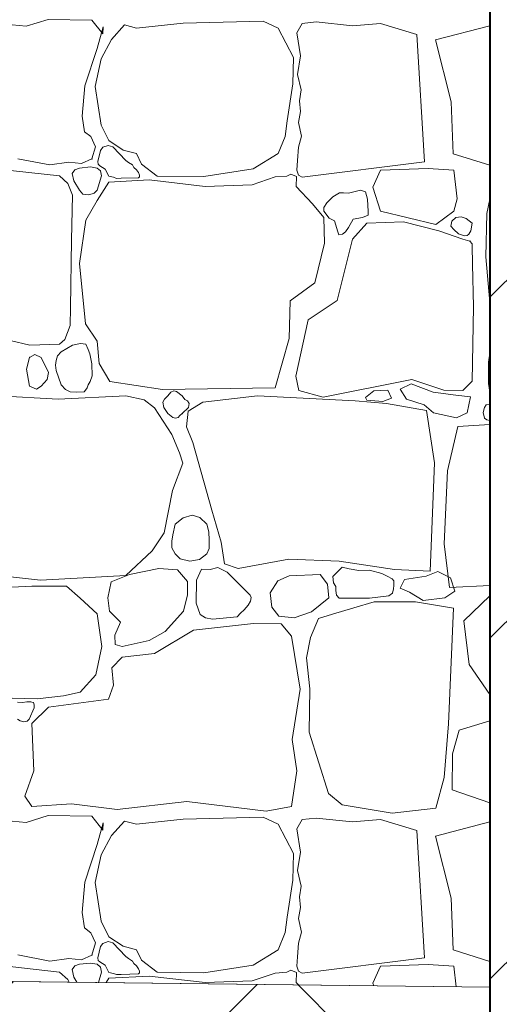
# Model space of a CAD drawing. Header units: centimetres. Extents: x 13236 to 130629, y -361 to 3059.
# Tile 27 of 71: x 76537 to 76590, y -133 to -23. Entities that reach past the tile are written whole.
import ezdxf

# ---------------------------------------------------------------- set-up
doc = ezdxf.new("R2010")
doc.units = ezdxf.units.CM
doc.header["$MEASUREMENT"] = 0
doc.linetypes.add('Wipeout_Contour', pattern=[100, 0, -100])
for name, color, linetype, lineweight in [('0_Nr_pióra__102', 9, 'Continuous', 5), ('0_Nr_pióra__93', 7, 'Continuous', 13), ('_elementy3d_Nr_pióra__102', 9, 'Continuous', 5), ('_elementy3d_Nr_pióra__2', 8, 'Continuous', 5), ('inw_schody zewnętrzne_Nr_pióra__1', 7, 'Continuous', 13), ('inw_schody zewnętrzne_Nr_pióra__27', 7, 'Continuous', 40)]:
    doc.layers.add(name, color=color, linetype=linetype, lineweight=lineweight)
doc.layers.add('_elementy3d', color=7, linetype='Continuous')
doc.layers.add('inw_schody zewnętrzne', color=7, linetype='Continuous')

# ---------------------------------------------------------------- blocks, each defined once
blk = doc.blocks.new('*X471', base_point=(73973.14, 422.67))
at = {"layer": '_elementy3d_Nr_pióra__102', "linetype": 'Continuous'}
for p, q in [((76539.79, -23.03), (76537.32, -23.8)), ((76544.7, -23.11), (76539.79, -23.03)), ((76545.91, -24.67), (76544.7, -23.11)), ((76537.32, -23.8), (76534.15, -23.5)), ((76545.27, -26.28), (76545.94, -23.87)), ((76545.94, -23.87), (76545.91, -24.67)), ((76548.34, -23.65), (76546.9, -25.29)), ((76549.68, -24.02), (76548.34, -23.65)), ((76554.9, -23.45), (76549.68, -24.02)), ((76563.87, -23.23), (76554.9, -23.45)), ((76565.53, -24.02), (76563.87, -23.23)), ((76567.24, -27.29), (76565.53, -24.02)), ((76568.23, -23.48), (76567.63, -24.53)), ((76569.79, -23.32), (76568.23, -23.48)), ((76573.83, -23.75), (76569.79, -23.32)), ((76577, -23.5), (76573.83, -23.75)), ((76581.05, -24.72), (76577, -23.5)), ((76583.14, -25.34), (76589.22, -23.76)), ((76546.9, -25.29), (76545.71, -27.44)), ((76567.63, -24.53), (76568.03, -27.13)), ((76581.91, -38.98), (76581.05, -24.72)), ((76584.9, -32.28), (76583.14, -25.34)), ((76543.91, -30.49), (76545.27, -26.28)), ((76545.71, -27.44), (76545.05, -30.54)), ((76567.16, -30.26), (76567.24, -27.29)), ((76568.03, -27.13), (76567.7, -29.19)), ((76567.7, -29.19), (76568.1, -30.94)), ((76543.61, -33.88), (76543.91, -30.49)), ((76545.05, -30.54), (76545.74, -34.87)), ((76566.52, -34.4), (76567.16, -30.26)), ((76568.1, -30.94), (76567.91, -32.15)), ((76567.91, -32.15), (76568.02, -33.34)), ((76585.13, -38.09), (76584.9, -32.28)), ((76543.88, -35.61), (76543.61, -33.88)), ((76568.02, -33.34), (76567.8, -34.58)), ((76545.74, -34.87), (76546.58, -36.61)), ((76566.32, -36.13), (76566.52, -34.4)), ((76567.8, -34.58), (76568.13, -36.1)), ((76544.58, -36.16), (76543.88, -35.61)), ((76545.1, -37.3), (76544.58, -36.16)), ((76565.53, -38.07), (76566.32, -36.13)), ((76568.13, -36.1), (76567.79, -37.34)), ((76544.7, -38.66), (76545.1, -37.3)), ((76545.9, -37.35), (76545.67, -37.72)), ((76546.5, -37.14), (76545.9, -37.35)), ((76547.02, -37.3), (76546.5, -37.14)), ((76546.58, -36.61), (76548.19, -37.67)), ((76548.48, -38.83), (76547.02, -37.3)), ((76567.79, -37.34), (76567.68, -38.85)), ((76545.67, -37.72), (76545.36, -38.96)), ((76548.19, -37.67), (76549.68, -38.07)), ((76549.68, -38.07), (76550.25, -39.23)), ((76562.75, -39.78), (76565.53, -38.07)), ((76589.22, -39.37), (76585.13, -38.09)), ((76536.4, -38.64), (76539.99, -39.33)), ((76539.99, -39.33), (76542.12, -39.03)), ((76542.12, -39.03), (76543.53, -39.18)), ((76543.29, -39.68), (76542.77, -39.88)), ((76544.55, -39.55), (76543.29, -39.68)), ((76543.53, -39.18), (76544.7, -38.66)), ((76545.29, -39.68), (76544.55, -39.55)), ((76545.65, -40.01), (76545.29, -39.68)), ((76545.36, -38.96), (76545.38, -39.26)), ((76545.38, -39.26), (76545.57, -39.43)), ((76545.57, -39.43), (76546.18, -39.8)), ((76548.79, -39.06), (76548.48, -38.83)), ((76549.22, -39.33), (76548.79, -39.06)), ((76549.37, -39.61), (76549.22, -39.33)), ((76549.68, -39.87), (76549.37, -39.61)), ((76550.25, -39.23), (76552.01, -40.59)), ((76567.68, -38.85), (76567.63, -39.92)), ((76568.23, -40.69), (76581.91, -38.98)), ((76541.06, -40.57), (76533.93, -39.78)), ((76542.01, -41.41), (76541.06, -40.57)), ((76542.77, -39.88), (76542.5, -40.28)), ((76542.5, -40.28), (76542.67, -41.13)), ((76545.29, -42.15), (76545.75, -40.56)), ((76545.75, -40.56), (76545.65, -40.01)), ((76546.18, -39.8), (76546.57, -40.6)), ((76546.57, -40.6), (76547.12, -40.72)), ((76547.12, -40.72), (76547.46, -40.85)), ((76547.95, -40.82), (76549.89, -40.77)), ((76549.9, -40.19), (76549.68, -39.87)), ((76549.89, -40.77), (76550.03, -40.65)), ((76550.03, -40.46), (76549.9, -40.19)), ((76550.03, -40.65), (76550.03, -40.46)), ((76552.01, -40.59), (76557.21, -40.64)), ((76557.21, -40.64), (76562.75, -39.78)), ((76565.21, -40.67), (76562.61, -41.56)), ((76566.51, -40.58), (76565.21, -40.67)), ((76566.96, -40.35), (76566.51, -40.58)), ((76567.59, -40.62), (76566.96, -40.35)), ((76567.56, -41.73), (76567.59, -40.62)), ((76567.63, -39.92), (76567.8, -40.48)), ((76567.8, -40.48), (76568.23, -40.69)), ((76577, -39.92), (76576.14, -41.82)), ((76582.33, -39.72), (76577, -39.92)), ((76585.17, -39.92), (76582.33, -39.72)), ((76585.57, -43.14), (76585.17, -39.92)), ((76542.52, -42.71), (76542.01, -41.41)), ((76542.67, -41.13), (76543.29, -42.15)), ((76546.58, -41.26), (76545.29, -43.32)), ((76551.09, -41.01), (76546.58, -41.26)), ((76547.46, -40.85), (76547.95, -40.82)), ((76557.38, -41.73), (76551.09, -41.01)), ((76562.61, -41.56), (76557.38, -41.73)), ((76569.39, -43.69), (76567.56, -41.73)), ((76576.14, -41.82), (76577, -44.52)), ((76542.39, -47.76), (76542.52, -42.71)), ((76543.29, -42.15), (76543.69, -42.62)), ((76543.69, -42.62), (76544.34, -42.68)), ((76544.34, -42.68), (76544.94, -42.49)), ((76544.94, -42.49), (76545.29, -42.15)), ((76571.65, -42.91), (76570.98, -43.59)), ((76572.38, -42.46), (76571.65, -42.91)), ((76572.84, -42.45), (76572.38, -42.46)), ((76573.41, -42.5), (76572.84, -42.45)), ((76574.75, -42.15), (76573.41, -42.5)), ((76575.31, -42.34), (76574.75, -42.15)), ((76575.53, -43.18), (76575.31, -42.34)), ((76545.29, -43.32), (76544.01, -45.5)), ((76570.63, -45.2), (76569.39, -43.69)), ((76570.98, -43.59), (76570.63, -44.1)), ((76575.62, -44.54), (76575.53, -43.18)), ((76585.17, -44.52), (76585.57, -43.14)), ((76589.22, -43.15), (76588.87, -44.78)), ((76570.63, -44.1), (76570.63, -44.52)), ((76570.63, -44.52), (76571.22, -45.28)), ((76570.73, -48.1), (76570.63, -45.2)), ((76574.97, -45.21), (76575.59, -44.95)), ((76575.59, -44.95), (76575.62, -44.54)), ((76577, -44.52), (76583.19, -45.99)), ((76583.19, -45.99), (76585.17, -44.52)), ((76585.4, -45.21), (76586, -45.14)), ((76586, -45.14), (76586.55, -45.33)), ((76588.87, -44.78), (76588.78, -49.64)), ((76544.01, -45.5), (76543.29, -50.38)), ((76571.22, -45.28), (76571.82, -45.58)), ((76571.82, -45.58), (76572.19, -46.81)), ((76573.41, -46.32), (76573.91, -45.39)), ((76575.44, -45.84), (76573.85, -47.63)), ((76573.91, -45.39), (76574.97, -45.21)), ((76579.55, -45.7), (76575.44, -45.84)), ((76583.51, -46.71), (76579.55, -45.7)), ((76584.86, -46.2), (76584.96, -45.61)), ((76585.17, -46.57), (76584.86, -46.2)), ((76584.96, -45.61), (76585.4, -45.21)), ((76586.55, -45.33), (76587.22, -45.84)), ((76587.22, -45.84), (76587.1, -46.7)), ((76572.19, -46.81), (76572.33, -47.14)), ((76572.33, -47.14), (76572.72, -47.09)), ((76572.72, -47.09), (76573.06, -46.82)), ((76573.06, -46.82), (76573.41, -46.32)), ((76586.19, -47.63), (76583.51, -46.71)), ((76585.72, -47.04), (76585.17, -46.57)), ((76586.39, -47.28), (76585.72, -47.04)), ((76586.69, -47.24), (76586.39, -47.28)), ((76586.85, -47.07), (76586.69, -47.24)), ((76587.1, -46.7), (76586.85, -47.07)), ((76542.31, -55.29), (76542.39, -47.76)), ((76569.62, -52.53), (76570.73, -48.1)), ((76573.85, -47.63), (76572.12, -54.51)), ((76586.99, -47.85), (76586.19, -47.63)), ((76587.24, -48.15), (76586.99, -47.85)), ((76587.25, -48.39), (76587.24, -48.15)), ((76587.28, -50.43), (76587.25, -48.39)), ((76543.29, -50.38), (76543.98, -57.14)), ((76587.37, -55.21), (76587.28, -50.43)), ((76588.78, -49.64), (76589.22, -54.73)), ((76566.87, -54.56), (76569.62, -52.53)), ((76566.77, -58.75), (76566.87, -54.56)), ((76572.12, -54.51), (76568.9, -56.67)), ((76542.27, -57.31), (76542.31, -55.29)), ((76587.23, -63.55), (76587.37, -55.21)), ((76541.66, -58.88), (76542.27, -57.31)), ((76543.98, -57.14), (76545.27, -59.05)), ((76568.9, -56.67), (76567.49, -62.98)), ((76535.54, -59), (76537.75, -59.5)), ((76537.75, -59.5), (76541.06, -59.39)), ((76541.06, -59.39), (76541.66, -58.88)), ((76542.53, -59.51), (76541.26, -60.26)), ((76543.4, -59.32), (76542.53, -59.51)), ((76544.02, -59.4), (76543.4, -59.32)), ((76544.28, -60.01), (76544.02, -59.4)), ((76545.27, -59.05), (76545.52, -61.55)), ((76565.21, -64.3), (76566.77, -58.75)), ((76538.32, -60.55), (76537.71, -60.88)), ((76539.03, -60.88), (76538.32, -60.55)), ((76541.26, -60.26), (76540.85, -60.69)), ((76544.46, -60.47), (76544.28, -60.01)), ((76544.67, -61.6), (76544.46, -60.47)), ((76589.22, -60.42), (76589.05, -61.41)), ((76537.71, -60.88), (76537.39, -62.19)), ((76539.82, -62.56), (76539.03, -60.88)), ((76540.69, -61.22), (76540.62, -61.75)), ((76540.85, -60.69), (76540.69, -61.22)), ((76544.72, -62.94), (76544.67, -61.6)), ((76545.52, -61.55), (76546.68, -63.58)), ((76589.05, -61.41), (76589.08, -63.79)), ((76537.39, -62.19), (76537.71, -64.1)), ((76539.7, -63.35), (76539.82, -62.56)), ((76540.62, -61.75), (76540.71, -62.34)), ((76540.71, -62.34), (76541.26, -63.97)), ((76539.03, -64.1), (76539.7, -63.35)), ((76544.28, -63.97), (76544.5, -63.59)), ((76544.5, -63.59), (76544.72, -62.94)), ((76546.68, -63.58), (76552.6, -64.49)), ((76567.49, -62.98), (76567.86, -64.59)), ((76570.58, -65.34), (76580.49, -63.35)), ((76580.4, -63.83), (76579.19, -64.45)), ((76582.87, -64.77), (76580.4, -63.83)), ((76580.49, -63.35), (76584.06, -64.54)), ((76586.19, -64.59), (76587.23, -63.55)), ((76589.08, -63.79), (76589.22, -64.77)), ((76537.71, -64.1), (76538.5, -64.43)), ((76538.5, -64.43), (76539.03, -64.1)), ((76541.26, -63.97), (76541.72, -64.47)), ((76541.72, -64.47), (76542.24, -64.75)), ((76542.24, -64.75), (76542.99, -64.76)), ((76542.99, -64.76), (76543.81, -64.74)), ((76543.81, -64.74), (76543.98, -64.54)), ((76543.98, -64.54), (76544.15, -64.3)), ((76544.15, -64.3), (76544.28, -63.97)), ((76552.6, -64.49), (76565.21, -64.3)), ((76553.53, -64.76), (76553.19, -65.19)), ((76553.84, -64.63), (76553.53, -64.76)), ((76554.16, -64.69), (76553.84, -64.63)), ((76554.8, -65.19), (76554.16, -64.69)), ((76567.86, -64.59), (76570.58, -65.34)), ((76575.31, -65.36), (76576.22, -64.62)), ((76576.22, -64.62), (76577.81, -64.56)), ((76577.81, -64.56), (76578.22, -65.45)), ((76579.19, -64.45), (76579.9, -65.57)), ((76585.4, -65.12), (76582.87, -64.77)), ((76584.06, -64.54), (76586.19, -64.59)), ((76540.93, -65.56), (76534.2, -65.19)), ((76548.48, -65.19), (76540.93, -65.56)), ((76550.54, -65.63), (76548.48, -65.19)), ((76551.68, -66.53), (76550.54, -65.63)), ((76552.83, -65.55), (76552.62, -65.88)), ((76552.62, -65.88), (76552.74, -66.51)), ((76553.19, -65.19), (76552.83, -65.55)), ((76555.08, -65.58), (76554.8, -65.19)), ((76555.37, -65.73), (76555.08, -65.58)), ((76555.56, -66.05), (76555.37, -65.73)), ((76557.11, -65.91), (76555.45, -66.9)), ((76555.51, -66.48), (76555.56, -66.05)), ((76563.23, -65.19), (76557.11, -65.91)), ((76574.15, -65.73), (76563.23, -65.19)), ((76577.64, -66.05), (76574.15, -65.73)), ((76575.45, -65.68), (76575.31, -65.36)), ((76577.25, -65.83), (76575.45, -65.68)), ((76578.22, -65.45), (76577.25, -65.83)), ((76582.12, -66.84), (76577.64, -66.05)), ((76579.9, -65.57), (76581.87, -66.21)), ((76587.05, -65.3), (76585.4, -65.12)), ((76586.67, -67.1), (76587.05, -65.3)), ((76589.2, -66.12), (76588.79, -66.18)), ((76589.22, -66.12), (76589.2, -66.12)), ((76553.64, -69.52), (76551.68, -66.53)), ((76552.74, -66.51), (76553.19, -67.17)), ((76553.19, -67.17), (76553.75, -67.61)), ((76554.54, -67.39), (76554.8, -67.17)), ((76554.8, -67.17), (76555.51, -66.48)), ((76555.45, -66.9), (76555.27, -68.66)), ((76581.87, -66.21), (76582.9, -67.1)), ((76583.01, -72.67), (76582.12, -66.84)), ((76582.9, -67.1), (76585.49, -67.63)), ((76585.49, -67.63), (76586.67, -67.1)), ((76588.62, -66.49), (76588.46, -67.04)), ((76588.46, -67.04), (76588.62, -67.7)), ((76588.79, -66.18), (76588.62, -66.49)), ((76553.75, -67.61), (76554.04, -67.69)), ((76554.04, -67.69), (76554.33, -67.61)), ((76554.33, -67.61), (76554.54, -67.39)), ((76588.62, -67.7), (76588.87, -67.88)), ((76588.87, -67.88), (76589.22, -67.96)), ((76555.27, -68.66), (76555.98, -70.41)), ((76585.65, -68.63), (76584.48, -73.6)), ((76589.22, -68.41), (76585.65, -68.63)), ((76554.51, -71.55), (76553.64, -69.52)), ((76555.98, -70.41), (76558.12, -77.99)), ((76554.85, -72.74), (76554.51, -71.55)), ((76553.71, -75.79), (76554.85, -72.74)), ((76582.54, -84.83), (76583.01, -72.67)), ((76584.48, -73.6), (76584.09, -81.74)), ((76552.77, -80.54), (76553.71, -75.79)), ((76558.12, -77.99), (76559.16, -81.56)), ((76554.9, -78.84), (76554.02, -79.56)), ((76555.92, -78.55), (76554.9, -78.84)), ((76556.75, -78.8), (76555.92, -78.55)), ((76557.55, -79.56), (76556.75, -78.8)), ((76554.02, -79.56), (76553.74, -80.73)), ((76557.78, -80.42), (76557.55, -79.56)), ((76557.8, -81.36), (76557.78, -80.42)), ((76551.44, -82.55), (76552.77, -80.54)), ((76553.63, -81.45), (76553.62, -82.2)), ((76553.74, -80.73), (76553.63, -81.45)), ((76557.81, -82.26), (76557.8, -81.36)), ((76559.16, -81.56), (76559.51, -84.01)), ((76548.48, -85.32), (76551.44, -82.55)), ((76553.62, -82.2), (76554.02, -82.87)), ((76557.55, -82.87), (76557.81, -82.26)), ((76584.09, -81.74), (76584.69, -86.64)), ((76554.02, -82.87), (76554.55, -83.43)), ((76554.55, -83.43), (76555.66, -83.71)), ((76555.66, -83.71), (76556.73, -83.5)), ((76556.73, -83.5), (76557.55, -82.87)), ((76561.07, -84.53), (76566.72, -83.49)), ((76566.72, -83.49), (76572.34, -83.69)), ((76572.34, -83.69), (76578.56, -84.63)), ((76552.18, -84.51), (76548.88, -85.2)), ((76554.28, -84.68), (76552.18, -84.51)), ((76555.4, -85.97), (76554.28, -84.68)), ((76556.96, -84.6), (76556.4, -85.84)), ((76557.93, -84.64), (76556.96, -84.6)), ((76558.79, -84.42), (76557.93, -84.64)), ((76559.83, -84.93), (76558.79, -84.42)), ((76559.51, -84.01), (76561.07, -84.53)), ((76572.34, -84.7), (76571.65, -85.42)), ((76572.69, -84.37), (76572.34, -84.7)), ((76573.48, -84.55), (76572.69, -84.37)), ((76574.55, -84.73), (76573.48, -84.55)), ((76575.76, -84.7), (76574.55, -84.73)), ((76577.13, -85.07), (76575.76, -84.7)), ((76578.56, -84.63), (76582.54, -84.83)), ((76582.08, -85.39), (76583.38, -84.85)), ((76583.38, -84.85), (76584.83, -85.57)), ((76534.2, -85.32), (76538.93, -85.82)), ((76538.93, -85.82), (76548.48, -85.32)), ((76548.88, -85.2), (76546.83, -86.02)), ((76555.37, -87.45), (76555.4, -85.97)), ((76556.4, -85.84), (76556.36, -88.4)), ((76562.41, -87.5), (76559.83, -84.93)), ((76565.48, -85.89), (76564.65, -87.23)), ((76566.77, -85.35), (76565.48, -85.89)), ((76570.23, -85.2), (76566.77, -85.35)), ((76571.05, -86.27), (76570.23, -85.2)), ((76571.65, -85.42), (76571.71, -86.13)), ((76577.72, -85.39), (76577.13, -85.07)), ((76578.28, -85.67), (76577.72, -85.39)), ((76578.49, -85.9), (76578.28, -85.67)), ((76578.49, -86.41), (76578.49, -85.9)), ((76579.19, -86.73), (76579.66, -85.76)), ((76579.66, -85.76), (76582.08, -85.39)), ((76584.83, -85.57), (76585.3, -87.06)), ((76537.96, -86.49), (76534.2, -86.69)), ((76541.83, -86.51), (76537.96, -86.49)), ((76543.36, -87.85), (76541.83, -86.51)), ((76546.83, -86.02), (76546.46, -87.81)), ((76571.19, -87.82), (76571.05, -86.27)), ((76571.71, -86.13), (76571.99, -86.55)), ((76571.99, -86.55), (76571.98, -86.98)), ((76571.98, -86.98), (76572.04, -87.49)), ((76578.33, -87.29), (76578.44, -86.81)), ((76578.44, -86.81), (76578.49, -86.41)), ((76580.24, -87.16), (76579.19, -86.73)), ((76585.3, -87.06), (76584.18, -87.81)), ((76584.69, -86.64), (76589.22, -86.42)), ((76545.29, -89.58), (76543.36, -87.85)), ((76546.46, -87.81), (76546.66, -89.31)), ((76554.94, -89.29), (76555.37, -87.45)), ((76562.16, -88.61), (76562.44, -88.19)), ((76562.5, -87.76), (76562.41, -87.5)), ((76562.44, -88.19), (76562.5, -87.76)), ((76564.65, -87.23), (76564.81, -88.84)), ((76569.27, -89.36), (76571.19, -87.82)), ((76572.04, -87.49), (76572.34, -87.83)), ((76572.34, -87.83), (76575.76, -87.83)), ((76575.76, -87.83), (76577.93, -87.56)), ((76577.93, -87.56), (76578.33, -87.29)), ((76581.76, -88.1), (76580.24, -87.16)), ((76584.18, -87.81), (76581.76, -88.1)), ((76589.22, -87.58), (76586.3, -90.36)), ((76552.9, -91.57), (76554.94, -89.29)), ((76556.36, -88.4), (76556.82, -89.65)), ((76561.32, -89.53), (76561.74, -89.16)), ((76561.74, -89.16), (76562.16, -88.61)), ((76564.81, -88.84), (76565.6, -89.86)), ((76574, -88.94), (76571.6, -89.63)), ((76576.28, -88.25), (76574, -88.94)), ((76578.58, -88.25), (76576.28, -88.25)), ((76580.88, -88.25), (76578.58, -88.25)), ((76585.14, -88.95), (76580.88, -88.25)), ((76584.58, -101.91), (76585.14, -88.95)), ((76545.81, -93.27), (76545.29, -89.58)), ((76546.66, -89.31), (76547.89, -90.53)), ((76556.82, -89.65), (76557.39, -90.06)), ((76557.39, -90.06), (76558.17, -90.2)), ((76558.17, -90.2), (76560.95, -89.94)), ((76560.95, -89.94), (76561.33, -89.52)), ((76565.6, -89.86), (76567.31, -90.03)), ((76567.31, -90.03), (76569.27, -89.36)), ((76570.06, -90.1), (76569.15, -92.25)), ((76571.6, -89.63), (76570.06, -90.1)), ((76586.3, -90.36), (76586.89, -95.27)), ((76547.89, -90.53), (76547.27, -91.99)), ((76556.04, -91.42), (76551.71, -94.04)), ((76562.78, -90.67), (76556.04, -91.42)), ((76565.88, -90.72), (76562.78, -90.67)), ((76567.01, -92.1), (76565.88, -90.72)), ((76547.27, -91.99), (76547.3, -93.03)), ((76548.09, -93.25), (76551.11, -92.58)), ((76551.11, -92.58), (76552.9, -91.57)), ((76567.98, -98.01), (76567.01, -92.1)), ((76569.15, -92.25), (76568.7, -94.51)), ((76545.14, -96.42), (76545.81, -93.27)), ((76547.3, -93.03), (76548.09, -93.25)), ((76548.09, -94.46), (76546.93, -95.65)), ((76551.71, -94.04), (76548.09, -94.46)), ((76568.7, -94.51), (76569.09, -97.99)), ((76546.93, -95.65), (76547.1, -97.58)), ((76586.89, -95.27), (76589.22, -98.61)), ((76543.36, -98.35), (76545.14, -96.42)), ((76547.1, -97.58), (76546.53, -99.14)), ((76567.11, -103.65), (76567.98, -98.01)), ((76569.09, -97.99), (76569, -102.83)), ((76534.37, -99), (76538.56, -99.12)), ((76538.56, -99.12), (76541.5, -98.77)), ((76546.53, -99.14), (76539.84, -100.06)), ((76541.5, -98.77), (76543.36, -98.35)), ((76536.92, -99.53), (76536.38, -99.49)), ((76537.42, -99.43), (76536.92, -99.53)), ((76537.84, -99.44), (76537.42, -99.43)), ((76537.66, -101.4), (76538.24, -100.11)), ((76537.97, -99.49), (76537.84, -99.44)), ((76539.84, -100.06), (76537.96, -101.89)), ((76538.17, -99.52), (76537.97, -99.49)), ((76538.23, -99.77), (76538.17, -99.52)), ((76538.24, -100.11), (76538.23, -99.77)), ((76536.38, -101.4), (76536.65, -101.59)), ((76537.44, -101.62), (76537.66, -101.4)), ((76536.65, -101.59), (76537.06, -101.67)), ((76537.06, -101.67), (76537.44, -101.62)), ((76537.96, -101.89), (76538.19, -107.19)), ((76584.11, -107.93), (76584.58, -101.91)), ((76589.22, -101.59), (76585.8, -102.61)), ((76569, -102.83), (76571.15, -109.7)), ((76585.8, -102.61), (76585.05, -105.26)), ((76567.63, -107.19), (76567.11, -103.65)), ((76585.05, -105.26), (76585, -109.29)), ((76538.19, -107.19), (76537.19, -110.02)), ((76567.01, -111.18), (76567.63, -107.19)), ((76583.17, -111.34), (76584.11, -107.93)), ((76537.19, -110.02), (76537.96, -111.18)), ((76571.15, -109.7), (76572.69, -110.98)), ((76585, -109.29), (76589.22, -110.76)), ((76537.96, -111.18), (76542.4, -110.86)), ((76542.4, -110.86), (76547.5, -111.5)), ((76547.5, -111.5), (76555.32, -110.61)), ((76555.32, -110.61), (76564.19, -111.68)), ((76564.19, -111.68), (76567.01, -111.18)), ((76572.69, -110.98), (76578.28, -111.92)), ((76578.28, -111.92), (76583.17, -111.34)), ((76539.79, -112.17), (76537.32, -112.94)), ((76544.7, -112.25), (76539.79, -112.17)), ((76545.91, -113.81), (76544.7, -112.25)), ((76563.87, -112.37), (76554.9, -112.59)), ((76565.53, -113.16), (76563.87, -112.37)), ((76537.32, -112.94), (76534.15, -112.64)), ((76545.27, -115.42), (76545.94, -113.01)), ((76545.94, -113.01), (76545.91, -113.81)), ((76548.34, -112.79), (76546.9, -114.43)), ((76549.68, -113.16), (76548.34, -112.79)), ((76554.9, -112.59), (76549.68, -113.16)), ((76567.24, -116.43), (76565.53, -113.16)), ((76568.23, -112.62), (76567.63, -113.67)), ((76569.79, -112.46), (76568.23, -112.62)), ((76573.83, -112.89), (76569.79, -112.46)), ((76577, -112.64), (76573.83, -112.89)), ((76581.05, -113.86), (76577, -112.64)), ((76583.14, -114.48), (76589.22, -112.9)), ((76546.9, -114.43), (76545.71, -116.58)), ((76567.63, -113.67), (76568.03, -116.27)), ((76581.91, -128.12), (76581.05, -113.86)), ((76584.9, -121.42), (76583.14, -114.48)), ((76543.91, -119.63), (76545.27, -115.42)), ((76545.71, -116.58), (76545.05, -119.68)), ((76567.16, -119.4), (76567.24, -116.43)), ((76568.03, -116.27), (76567.7, -118.32)), ((76567.7, -118.32), (76568.1, -120.08)), ((76543.61, -123.02), (76543.91, -119.63)), ((76545.05, -119.68), (76545.74, -124.01)), ((76566.52, -123.54), (76567.16, -119.4)), ((76568.1, -120.08), (76567.91, -121.29)), ((76567.91, -121.29), (76568.02, -122.48)), ((76585.13, -127.23), (76584.9, -121.42)), ((76543.88, -124.75), (76543.61, -123.02)), ((76568.02, -122.48), (76567.8, -123.72)), ((76545.74, -124.01), (76546.58, -125.75)), ((76566.32, -125.27), (76566.52, -123.54)), ((76567.8, -123.72), (76568.13, -125.24)), ((76544.58, -125.3), (76543.88, -124.75)), ((76545.1, -126.44), (76544.58, -125.3)), ((76565.53, -127.21), (76566.32, -125.27)), ((76568.13, -125.24), (76567.79, -126.48)), ((76544.7, -127.8), (76545.1, -126.44)), ((76545.9, -126.49), (76545.67, -126.86)), ((76546.5, -126.28), (76545.9, -126.49)), ((76547.02, -126.43), (76546.5, -126.28)), ((76546.58, -125.75), (76548.19, -126.81)), ((76548.48, -127.97), (76547.02, -126.43)), ((76567.79, -126.48), (76567.68, -127.99)), ((76536.4, -127.78), (76539.99, -128.47)), ((76543.53, -128.32), (76544.7, -127.8)), ((76545.67, -126.86), (76545.36, -128.1)), ((76548.19, -126.81), (76549.68, -127.21)), ((76549.68, -127.21), (76550.25, -128.37)), ((76562.75, -128.92), (76565.53, -127.21)), ((76589.22, -128.51), (76585.13, -127.23)), ((76541.06, -129.71), (76533.93, -128.92)), ((76539.99, -128.47), (76542.12, -128.17)), ((76542.12, -128.17), (76543.53, -128.32)), ((76543.29, -128.82), (76542.77, -129.02)), ((76544.55, -128.69), (76543.29, -128.82)), ((76545.29, -128.82), (76544.55, -128.69)), ((76545.65, -129.15), (76545.29, -128.82)), ((76545.36, -128.1), (76545.38, -128.4)), ((76545.38, -128.4), (76545.57, -128.57)), ((76545.57, -128.57), (76546.18, -128.94)), ((76546.18, -128.94), (76546.57, -129.74)), ((76548.79, -128.2), (76548.48, -127.97)), ((76549.22, -128.47), (76548.79, -128.2)), ((76549.37, -128.75), (76549.22, -128.47)), ((76549.68, -129.01), (76549.37, -128.75)), ((76550.25, -128.37), (76552.01, -129.73)), ((76557.21, -129.78), (76562.75, -128.92)), ((76567.68, -127.99), (76567.63, -129.06)), ((76568.23, -129.83), (76581.91, -128.12)), ((76582.33, -128.85), (76577, -129.06)), ((76585.17, -129.06), (76582.33, -128.85)), ((76542.01, -130.55), (76541.06, -129.71)), ((76542.77, -129.02), (76542.5, -129.42)), ((76542.5, -129.42), (76542.67, -130.27)), ((76545.41, -130.88), (76545.75, -129.7)), ((76545.75, -129.7), (76545.65, -129.15)), ((76546.57, -129.74), (76547.12, -129.86)), ((76547.12, -129.86), (76547.46, -129.99)), ((76547.46, -129.99), (76547.95, -129.96)), ((76547.95, -129.96), (76549.89, -129.91)), ((76549.9, -129.33), (76549.68, -129.01)), ((76549.89, -129.91), (76550.03, -129.79)), ((76550.03, -129.6), (76549.9, -129.33)), ((76550.03, -129.79), (76550.03, -129.6)), ((76552.01, -129.73), (76557.21, -129.78)), ((76565.21, -129.81), (76562.61, -130.7)), ((76566.51, -129.72), (76565.21, -129.81)), ((76566.96, -129.49), (76566.51, -129.72)), ((76567.59, -129.76), (76566.96, -129.49)), ((76567.56, -130.87), (76567.59, -129.76)), ((76567.63, -129.06), (76567.8, -129.61)), ((76567.8, -129.61), (76568.23, -129.83)), ((76577, -129.06), (76576.14, -130.95)), ((76585.46, -131.35), (76585.17, -129.06)), ((76542.13, -130.84), (76542.01, -130.55)), ((76542.67, -130.27), (76543.02, -130.85)), ((76546.58, -130.4), (76546.28, -130.89)), ((76551.09, -130.15), (76546.58, -130.4)), ((76557.38, -130.87), (76551.09, -130.15)), ((76562.61, -130.7), (76557.38, -130.87)), ((76567.81, -131.14), (76567.56, -130.87)), ((76576.14, -130.95), (76576.23, -131.24))]:
    blk.add_line(p, q, dxfattribs=at)
for p in [(76544.7, -38.66), (76586.99, -47.85), (76537.71, -60.88), (76539.03, -64.1), (76554.8, -67.17), (76544.7, -127.8)]:
    blk.add_point(p, dxfattribs=at)
blk = doc.blocks.new('Wypełnienie_1_4', base_point=(73973.14, 422.67))
at = {"linetype": 'Wipeout_Contour', "ltscale": 915013.973191}
blk.add_wipeout([(75816.73, -35.2), (75816.73, -115.2), (75898.81, -116.62), (76246.84, -127.34), (76589.22, -131.4), (76589.22, 149.8), (76452.22, 149.8), (76452.22, 89.8), (76342.23, 89.8), (76342.23, 20.81), (76233.72, 20.81), (76233.72, -35.2)], dxfattribs=at).dxf.layer = '_elementy3d'
at = {"layer": '_elementy3d_Nr_pióra__2', "linetype": 'Continuous', "flags": 128}
blk.add_lwpolyline([(75816.73, -35.2), (75816.73, -115.2), (75898.81, -116.62), (76246.84, -127.34), (76589.22, -131.4), (76589.22, 149.8), (76452.22, 149.8), (76452.22, 89.8), (76342.23, 89.8), (76342.23, 20.81), (76233.72, 20.81), (76233.72, -35.2)], close=True, dxfattribs=at)
at = {"layer": '_elementy3d_Nr_pióra__102', "linetype": 'Continuous'}
blk.add_blockref('*X471', (73973.14, 422.67), dxfattribs=at)

msp = doc.modelspace()

# ---------------------------------------------------------------- block references
at = {"layer": '_elementy3d_Nr_pióra__102', "linetype": 'Continuous'}
msp.add_blockref('Wypełnienie_1_4', (73973.14, 422.67), dxfattribs=at)

# ---------------------------------------------------------------- next in the draw order: wipeouts: each hides what was drawn before it
at = {"linetype": 'Wipeout_Contour', "ltscale": 460047.473606}
msp.add_wipeout([(76818.66, -214.69), (76818.66, 436.31), (76612.88, 436.31), (76612.88, 397.31), (76589.22, 397.61), (76589.22, -214.69)], dxfattribs=at).dxf.layer = 'inw_schody zewnętrzne'

# ---------------------------------------------------------------- next in the draw order: hatches: boundary and pattern name
at = {"layer": 'inw_schody zewnętrzne_Nr_pióra__1', "linetype": 'Continuous'}
h = msp.add_hatch(dxfattribs=at)
h.set_pattern_fill('Bloczki_ceramiczne_0004', color=256, style=0, pattern_type=2)
h.set_pattern_definition([(45, (73973.137, 422.665), (-19.09188, 19.09188), [])])
h.paths.add_polyline_path([(76818.66, -214.69), (76818.66, 436.31), (76612.88, 436.31), (76612.88, 397.31), (76589.22, 397.61), (76589.22, -214.69)])

# ---------------------------------------------------------------- next in the draw order: wipeouts: each hides what was drawn before it
at = {"linetype": 'Wipeout_Contour', "ltscale": 532988.587068}
msp.add_wipeout([(76589.22, -131.4), (76456.82, -129.83), (76132.07, -120.63), (75886.65, -116.45), (75666.8, -115.2), (75666.8, -214.69), (76589.22, -214.69)], dxfattribs=at)

# ---------------------------------------------------------------- next in the draw order: hatches: boundary and pattern name
at = {"layer": '0_Nr_pióra__102', "linetype": 'Continuous'}
h = msp.add_hatch(dxfattribs=at)
h.set_pattern_fill('Grunt_0004', color=256, style=0, pattern_type=2)
h.set_pattern_definition([(45, (73973.14, 422.665), (-41.3657, 41.3657), []), (45, (73959.35, 436.45), (-82.7315, 82.7315), []), (45, (73945.56, 450.24), (-82.7315, 82.7315), []), (135, (73931.771, 464.031), (13.78858, 13.78858), [58.5, -58.5])])
h.paths.add_polyline_path([(76589.22, -131.4), (76456.82, -129.83), (76132.07, -120.63), (75886.65, -116.45), (75666.8, -115.2), (75666.8, -214.69), (76589.22, -214.69)])

# ---------------------------------------------------------------- next in the draw order: linework, layer by layer
at = {"layer": '0_Nr_pióra__93', "linetype": 'Continuous', "flags": 128}
msp.add_lwpolyline([(75816.73, -115.2), (76132.07, -120.63), (76456.82, -129.83), (76589.22, -131.4)], dxfattribs=at)
at = {"layer": 'inw_schody zewnętrzne_Nr_pióra__27', "linetype": 'Continuous'}
msp.add_line((76589.22, 397.31), (76589.22, -214.69), dxfattribs=at)

doc.saveas('drawing.dxf')
